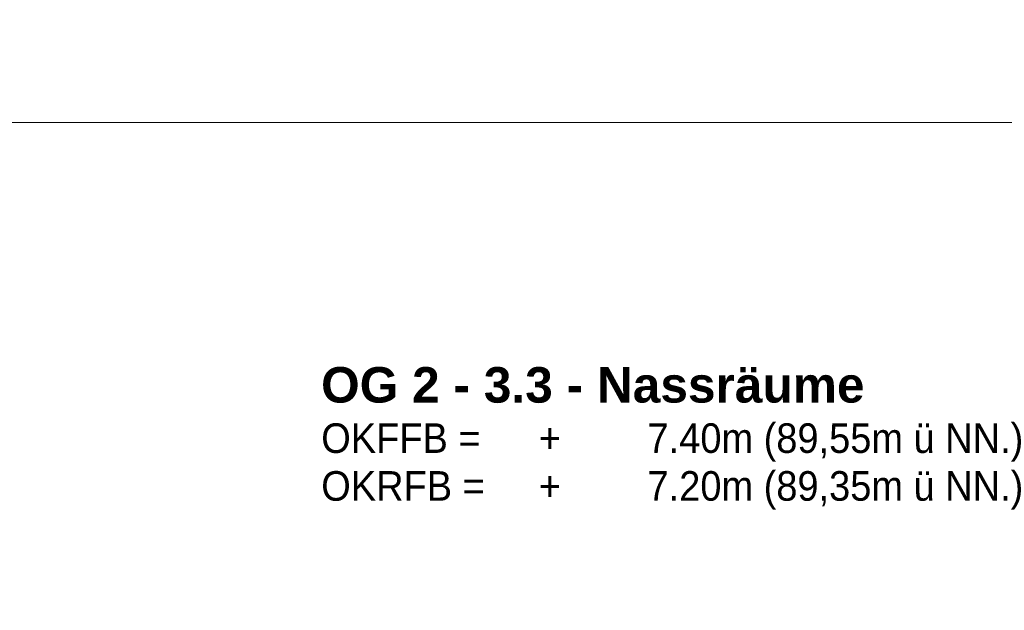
# Model space of a CAD drawing. Header units: metres. Extents: x 0.4 to 30.1, y -10.7 to 8.6.
# Tile 228 of 256: x 10.1 to 11, y 3.8 to 4.3. Entities that reach past the tile are written whole.
import ezdxf

# ---------------------------------------------------------------- set-up
doc = ezdxf.new("R2010")
doc.units = ezdxf.units.M
doc.layers.add('_Bodenaufbauten 20230510 (2D)', color=7, linetype='Continuous', lineweight=9)
doc.layers.add('Keine', color=7, linetype='Continuous', lineweight=9)
doc.styles.add('Arial', font='arial.ttf')
doc.styles.add('Arial (bold)', font='arialbd.ttf')

# ---------------------------------------------------------------- blocks, each defined once
blk = doc.blocks.new('Bodenaufbauten 20230510 (2D)')
at = {"layer": 'Keine', "color": 255, "flags": 128}
for points in [[(10, 6.6), (12, 6.6), (12, 4.2), (10, 4.2)], [(10, 4.2), (12, 4.2), (12, 1.8), (10, 1.8)]]:
    blk.add_lwpolyline(points, close=True, dxfattribs=at)
at = {"layer": 'Keine', "color": 7, "transparency": 33554687, "attachment_point": 1}
for s, insert, char_height, line_spacing_factor, style in [('OG 2 - 3.3 - Nassräume', (10.3794, 3.99146), 0.0302617, 0.99019, 'Arial (bold)'), ('\\pxt1.154;OKFFB =^I+^I7.40m (89,55m ü NN.)\\POKRFB =^I+^I7.20m (89,35m ü NN.)', (10.3794, 3.94351), 0.0252181, 0.969122, 'Arial')]:
    blk.add_mtext(s, dxfattribs=dict(at, insert=insert, char_height=char_height, line_spacing_factor=line_spacing_factor, style=style))

msp = doc.modelspace()

# ---------------------------------------------------------------- block references
at = {"layer": '_Bodenaufbauten 20230510 (2D)'}
msp.add_blockref('Bodenaufbauten 20230510 (2D)', (0, 0), dxfattribs=at)

doc.saveas('drawing.dxf')
